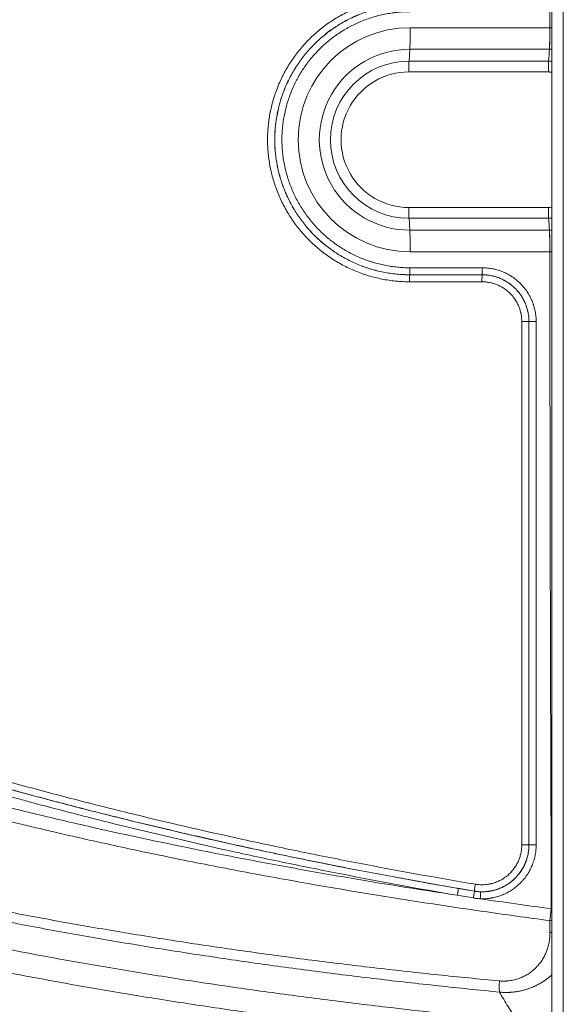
# Model space of a CAD drawing. Header units: millimetres. Extents: x -8 to 594, y 0 to 420.
# Tile 119 of 249: x 158 to 170, y 291 to 312. Entities that reach past the tile are written whole.
import ezdxf

# ---------------------------------------------------------------- set-up
doc = ezdxf.new("R2010")
doc.units = ezdxf.units.MM
doc.layers.add('1', color=7, linetype='Continuous', true_color=0xffffff)

msp = doc.modelspace()

# ---------------------------------------------------------------- linework, layer by layer
at = {"layer": '1', "color": 155, "linetype": 'Continuous', "lineweight": 18}
msp.add_line((169.922, 288.525), (169.922, 331.27), dxfattribs=at)
at = {"layer": '1', "color": 155, "linetype": 'Continuous', "lineweight": 13}
for p, q in [((170.172, 331.27), (170.172, 288.525)), ((166.883, 312.305), (169.882, 312.305)), ((166.874, 311.841), (166.858, 311.586)), ((169.873, 311.841), (166.874, 311.841)), ((166.858, 311.586), (169.856, 311.586)), ((169.852, 311.354), (166.854, 311.354)), ((166.854, 308.441), (169.852, 308.441)), ((169.856, 308.21), (166.858, 308.21)), ((166.874, 307.955), (166.858, 308.21)), ((166.874, 307.955), (169.873, 307.955)), ((169.882, 307.491), (166.883, 307.491)), ((166.878, 307.147), (168.433, 307.147)), ((168.429, 306.997), (166.874, 306.997)), ((166.874, 306.997), (166.874, 306.996)), ((166.874, 306.996), (168.429, 306.996)), ((168.429, 306.996), (168.429, 306.997)), ((168.425, 306.846), (166.87, 306.846)), ((169.434, 305.991), (169.28, 305.991)), ((169.28, 294.749), (169.28, 305.991)), ((169.434, 305.991), (169.434, 294.749)), ((169.435, 305.991), (169.434, 305.991)), ((169.435, 294.749), (169.435, 305.991)), ((169.435, 305.991), (169.588, 305.991)), ((169.588, 305.991), (169.588, 294.749)), ((169.434, 294.749), (169.28, 294.749)), ((169.434, 294.749), (169.435, 294.749)), ((169.435, 294.749), (169.588, 294.749))]:
    msp.add_line(p, q, dxfattribs=at)
for centre, major_axis, ratio, start_param, end_param in [((166.883, 309.898), (0, -2.407), 0.999661, 3.141593, 6.283185), ((166.87, 312.305), (0, 0.5), 0.026029, 3.525565, 4.712389), ((169.869, 312.305), (0, 0.5), 0.026029, 3.525565, 4.712389), ((169.87, 312.305), (-0.001, -0.5), 0.026029, 0.384021, 1.570843), ((166.874, 309.898), (0, 1.943), 0.999661, 0, 3.141593), ((166.858, 309.898), (0, -1.688), 0.999661, 3.141593, 6.283185), ((166.86, 311.354), (0, -0.25), 0.026029, 3.525565, 4.712389), ((169.859, 311.354), (0, -0.25), 0.026029, 3.525565, 4.712389), ((166.854, 309.898), (0, 1.456), 0.999661, 0, 3.141593), ((166.86, 308.441), (0, 0.25), 0.026029, 1.570796, 2.75762), ((169.859, 308.441), (0, -0.25), 0.026029, 4.712389, 5.899213), ((166.87, 307.491), (0, 0.5), 0.026029, 4.712389, 5.899213), ((169.869, 307.491), (0, 0.5), 0.026029, 4.712389, 5.899213), ((169.87, 307.491), (-0.001, 0.5), 0.026029, 4.712343, 5.899164), ((166.874, 307.147), (0, -0.15), 0.026029, 0.034918, 1.570796), ((168.429, 307.147), (0, -0.15), 0.026029, 0.034918, 1.570796), ((166.874, 306.846), (0, -0.15), 0.026029, 3.176511, 4.712389), ((168.429, 306.846), (0, -0.15), 0.026029, 3.176511, 4.712389), ((167.89, 293.667), (0.025, 0.148), 0.025655, 4.716789, 6.248267), ((168.385, 293.593), (0.006, 0.15), 0.026011, 4.713379, 6.248267), ((169.927, 293.377), (0.068, 0.495), 0.02579, 1.574318, 2.112096), ((169.927, 293.377), (-0.5, -0.01), 0.508184, 1.468601, 1.549786), ((169.932, 293.125), (-0.5, -0.01), 0.508099, 1.46644, 1.539334), ((168.855, 292.084), (-0.049, -0.498), 0.067628, 5.260724, 6.230705)]:
    msp.add_ellipse(centre, major_axis=major_axis, ratio=ratio, start_param=start_param, end_param=end_param, dxfattribs=at)
for points, degree in [([(169.883, 312.305), (169.886, 317.009), (169.896, 321.714), (169.914, 326.419)], 3), ([(169.882, 312.305), (169.882, 312.305), (169.883, 312.305), (169.883, 312.305)], 3), ([(169.873, 311.841), (169.868, 311.756), (169.862, 311.671), (169.856, 311.586)], 3), ([(169.874, 311.841), (169.874, 311.841), (169.874, 311.841), (169.873, 311.841)], 3), ([(169.873, 307.955), (169.868, 308.04), (169.862, 308.125), (169.856, 308.21)], 3), ([(169.873, 307.955), (169.874, 307.955), (169.874, 307.955), (169.874, 307.955)], 3), ([(169.883, 307.491), (169.883, 307.491), (169.882, 307.491), (169.882, 307.491)], 3), ([(169.914, 293.377), (169.896, 298.081), (169.886, 302.786), (169.883, 307.491)], 3), ([(167.916, 293.815), (168.031, 293.795), (168.146, 293.776), (168.262, 293.756)], 3), ([(168.241, 293.61), (168.125, 293.629), (168.01, 293.648), (167.894, 293.667)], 3), ([(168.389, 293.593), (168.364, 293.595), (168.315, 293.599), (168.266, 293.606), (168.241, 293.61)], 3), ([(168.262, 293.756), (168.262, 293.758)], 1), ([(168.389, 293.593), (168.897, 293.518), (169.405, 293.446), (169.914, 293.377)], 3), ([(169.885, 292.871), (169.884, 292.955), (169.883, 293.039), (169.881, 293.123)], 3)]:
    msp.add_open_spline(points, degree=degree, dxfattribs=at)
for points, knots in [([(166.87, 306.846), (166.82, 306.846), (166.77, 306.848), (166.67, 306.853), (166.62, 306.856), (166.521, 306.866), (166.422, 306.878), (166.275, 306.904), (166.178, 306.926), (166.082, 306.95), (166.034, 306.963), (165.962, 306.985), (165.938, 306.992), (165.902, 307.004), (165.89, 307.008), (165.866, 307.016), (165.854, 307.02), (165.795, 307.042), (165.748, 307.06), (165.656, 307.098), (165.611, 307.118), (165.521, 307.161), (165.432, 307.206), (165.302, 307.279), (165.176, 307.359), (165.094, 307.416), (165.034, 307.461), (165.014, 307.476), (164.984, 307.5), (164.974, 307.507), (164.955, 307.523), (164.945, 307.531), (164.896, 307.571), (164.821, 307.636), (164.712, 307.739), (164.609, 307.847), (164.512, 307.96), (164.42, 308.078), (164.363, 308.16), (164.321, 308.222), (164.307, 308.243), (164.287, 308.275), (164.28, 308.286), (164.267, 308.307), (164.261, 308.318), (164.228, 308.372), (164.204, 308.415), (164.157, 308.503), (164.112, 308.592), (164.071, 308.683), (164.033, 308.775), (163.998, 308.868), (163.966, 308.962), (163.937, 309.058), (163.924, 309.106), (163.906, 309.179), (163.9, 309.203), (163.892, 309.24), (163.889, 309.253), (163.884, 309.277), (163.881, 309.289), (163.869, 309.351), (163.86, 309.4), (163.846, 309.499), (163.833, 309.598), (163.822, 309.746), (163.82, 309.846), (163.82, 309.945), (163.821, 309.995), (163.826, 310.095), (163.829, 310.145), (163.836, 310.207), (163.837, 310.22), (163.84, 310.245), (163.841, 310.257), (163.846, 310.295), (163.849, 310.32), (163.86, 310.394), (163.869, 310.443), (163.888, 310.541), (163.91, 310.638), (163.949, 310.782), (163.981, 310.876), (164.014, 310.97), (164.032, 311.017), (164.07, 311.109), (164.09, 311.155), (164.117, 311.212), (164.123, 311.223), (164.134, 311.246), (164.15, 311.28), (164.168, 311.313), (164.203, 311.379), (164.228, 311.423), (164.279, 311.508), (164.332, 311.592), (164.418, 311.714), (164.509, 311.832), (164.574, 311.908), (164.642, 311.982), (164.676, 312.018), (164.72, 312.063), (164.729, 312.072), (164.747, 312.089), (164.775, 312.115), (164.802, 312.141), (164.858, 312.192), (164.896, 312.224), (164.973, 312.287), (165.051, 312.349), (165.173, 312.435), (165.299, 312.514), (165.385, 312.564), (165.474, 312.611), (165.518, 312.634), (165.609, 312.677), (165.655, 312.697), (165.748, 312.736), (165.794, 312.754), (165.888, 312.787), (165.982, 312.818), (166.126, 312.858), (166.272, 312.891), (166.37, 312.908), (166.444, 312.919), (166.469, 312.923), (166.506, 312.927), (166.519, 312.929), (166.544, 312.932), (166.556, 312.933), (166.619, 312.939), (166.719, 312.947), (166.82, 312.949), (166.87, 312.949)], [0, 0, 0, 0, 0.015625, 0.015625, 0.03125, 0.03125, 0.046875, 0.0625, 0.078125, 0.078125, 0.09375, 0.09375, 0.101563, 0.101563, 0.105469, 0.105469, 0.109375, 0.109375, 0.125, 0.125, 0.140625, 0.140625, 0.15625, 0.171875, 0.1875, 0.203125, 0.203125, 0.210938, 0.210938, 0.214844, 0.214844, 0.21875, 0.21875, 0.234375, 0.25, 0.265625, 0.28125, 0.296875, 0.3125, 0.3125, 0.320313, 0.320313, 0.324219, 0.324219, 0.328125, 0.328125, 0.34375, 0.34375, 0.359375, 0.375, 0.375, 0.390625, 0.40625, 0.40625, 0.421875, 0.421875, 0.429688, 0.429688, 0.433594, 0.433594, 0.4375, 0.4375, 0.453125, 0.453125, 0.46875, 0.484375, 0.5, 0.5, 0.515625, 0.515625, 0.53125, 0.53125, 0.535156, 0.535156, 0.539063, 0.539063, 0.546875, 0.546875, 0.5625, 0.5625, 0.578125, 0.59375, 0.609375, 0.609375, 0.625, 0.625, 0.640625, 0.640625, 0.644531, 0.644531, 0.648438, 0.65625, 0.65625, 0.671875, 0.671875, 0.6875, 0.703125, 0.71875, 0.734375, 0.734375, 0.75, 0.75, 0.753906, 0.753906, 0.757813, 0.765625, 0.765625, 0.78125, 0.78125, 0.796875, 0.8125, 0.828125, 0.84375, 0.84375, 0.859375, 0.859375, 0.875, 0.875, 0.890625, 0.890625, 0.90625, 0.921875, 0.9375, 0.953125, 0.953125, 0.960938, 0.960938, 0.964844, 0.964844, 0.96875, 0.96875, 0.984375, 1, 1, 1, 1]), ([(166.874, 312.799), (166.826, 312.799), (166.731, 312.797), (166.635, 312.79), (166.576, 312.784), (166.564, 312.783), (166.54, 312.78), (166.504, 312.776), (166.469, 312.771), (166.398, 312.76), (166.305, 312.744), (166.166, 312.713), (166.03, 312.675), (165.94, 312.645), (165.851, 312.613), (165.807, 312.596), (165.719, 312.56), (165.675, 312.54), (165.589, 312.499), (165.546, 312.478), (165.462, 312.433), (165.38, 312.386), (165.26, 312.31), (165.144, 312.228), (165.07, 312.17), (164.996, 312.11), (164.961, 312.079), (164.908, 312.031), (164.881, 312.007), (164.856, 311.982), (164.839, 311.965), (164.83, 311.956), (164.788, 311.914), (164.755, 311.88), (164.691, 311.809), (164.629, 311.737), (164.542, 311.625), (164.461, 311.509), (164.385, 311.389), (164.338, 311.306), (164.304, 311.243), (164.288, 311.212), (164.272, 311.18), (164.261, 311.158), (164.256, 311.147), (164.231, 311.093), (164.211, 311.05), (164.175, 310.962), (164.158, 310.917), (164.126, 310.828), (164.097, 310.739), (164.059, 310.602), (164.039, 310.51), (164.02, 310.416), (164.012, 310.37), (164.001, 310.299), (163.998, 310.275), (163.994, 310.24), (163.992, 310.228), (163.99, 310.204), (163.989, 310.192), (163.983, 310.133), (163.979, 310.085), (163.975, 309.99), (163.974, 309.943), (163.974, 309.848), (163.976, 309.754), (163.987, 309.613), (163.998, 309.519), (164.012, 309.425), (164.02, 309.378), (164.032, 309.319), (164.034, 309.308), (164.039, 309.284), (164.042, 309.273), (164.05, 309.237), (164.055, 309.214), (164.073, 309.145), (164.098, 309.053), (164.143, 308.918), (164.177, 308.83), (164.213, 308.743), (164.251, 308.657), (164.294, 308.572), (164.339, 308.488), (164.362, 308.447), (164.393, 308.396), (164.399, 308.385), (164.412, 308.365), (164.418, 308.355), (164.437, 308.325), (164.45, 308.305), (164.49, 308.245), (164.545, 308.167), (164.632, 308.055), (164.724, 307.948), (164.79, 307.88), (164.856, 307.813), (164.925, 307.747), (164.997, 307.685), (165.043, 307.647), (165.053, 307.64), (165.071, 307.625), (165.1, 307.603), (165.128, 307.581), (165.186, 307.538), (165.263, 307.484), (165.383, 307.408), (165.506, 307.338), (165.591, 307.295), (165.676, 307.255), (165.72, 307.236), (165.807, 307.199), (165.852, 307.182), (165.908, 307.162), (165.92, 307.158), (165.942, 307.15), (165.976, 307.139), (166.01, 307.128), (166.079, 307.107), (166.124, 307.095), (166.216, 307.072), (166.309, 307.051), (166.448, 307.027), (166.542, 307.015), (166.636, 307.006), (166.683, 307.002), (166.778, 306.997), (166.826, 306.996), (166.874, 306.996)], [0, 0, 0, 0, 0.015625, 0.03125, 0.03125, 0.035156, 0.035156, 0.039063, 0.046875, 0.046875, 0.0625, 0.078125, 0.09375, 0.109375, 0.109375, 0.125, 0.125, 0.140625, 0.140625, 0.15625, 0.15625, 0.171875, 0.1875, 0.203125, 0.21875, 0.21875, 0.234375, 0.234375, 0.242188, 0.246094, 0.246094, 0.25, 0.25, 0.265625, 0.265625, 0.28125, 0.296875, 0.3125, 0.328125, 0.34375, 0.34375, 0.351563, 0.355469, 0.355469, 0.359375, 0.359375, 0.375, 0.375, 0.390625, 0.390625, 0.40625, 0.421875, 0.4375, 0.4375, 0.453125, 0.453125, 0.460938, 0.460938, 0.464844, 0.464844, 0.46875, 0.46875, 0.484375, 0.484375, 0.5, 0.5, 0.515625, 0.53125, 0.546875, 0.546875, 0.5625, 0.5625, 0.566406, 0.566406, 0.570313, 0.570313, 0.578125, 0.578125, 0.59375, 0.609375, 0.625, 0.625, 0.640625, 0.65625, 0.65625, 0.671875, 0.671875, 0.675781, 0.675781, 0.679688, 0.679688, 0.6875, 0.6875, 0.703125, 0.71875, 0.734375, 0.75, 0.75, 0.765625, 0.78125, 0.78125, 0.785156, 0.785156, 0.789063, 0.796875, 0.796875, 0.8125, 0.828125, 0.84375, 0.859375, 0.859375, 0.875, 0.875, 0.890625, 0.890625, 0.894531, 0.894531, 0.898438, 0.90625, 0.90625, 0.921875, 0.921875, 0.9375, 0.953125, 0.96875, 0.96875, 0.984375, 0.984375, 1, 1, 1, 1]), ([(166.874, 306.997), (166.826, 306.997), (166.779, 306.999), (166.684, 307.003), (166.636, 307.007), (166.542, 307.016), (166.448, 307.028), (166.309, 307.052), (166.216, 307.073), (166.125, 307.096), (166.079, 307.108), (166.011, 307.129), (165.988, 307.136), (165.954, 307.147), (165.942, 307.151), (165.92, 307.159), (165.909, 307.163), (165.852, 307.183), (165.808, 307.2), (165.72, 307.237), (165.677, 307.256), (165.591, 307.296), (165.507, 307.339), (165.384, 307.409), (165.264, 307.485), (165.186, 307.539), (165.129, 307.582), (165.11, 307.596), (165.081, 307.618), (165.072, 307.626), (165.058, 307.637), (165.053, 307.641), (165.044, 307.648), (165.002, 307.682), (164.926, 307.748), (164.857, 307.814), (164.79, 307.88), (164.725, 307.949), (164.633, 308.056), (164.545, 308.168), (164.491, 308.246), (164.451, 308.305), (164.438, 308.325), (164.419, 308.355), (164.412, 308.366), (164.4, 308.386), (164.394, 308.396), (164.363, 308.447), (164.339, 308.489), (164.295, 308.572), (164.252, 308.657), (164.214, 308.743), (164.178, 308.831), (164.144, 308.919), (164.099, 309.053), (164.074, 309.145), (164.056, 309.214), (164.051, 309.238), (164.043, 309.273), (164.04, 309.284), (164.035, 309.308), (164.033, 309.32), (164.021, 309.378), (164.013, 309.425), (163.999, 309.519), (163.988, 309.613), (163.977, 309.754), (163.975, 309.848), (163.975, 309.943), (163.976, 309.99), (163.98, 310.085), (163.984, 310.132), (163.99, 310.192), (163.991, 310.204), (163.993, 310.228), (163.995, 310.239), (163.999, 310.275), (164.002, 310.299), (164.013, 310.369), (164.021, 310.416), (164.04, 310.509), (164.06, 310.602), (164.098, 310.738), (164.127, 310.828), (164.159, 310.917), (164.176, 310.961), (164.212, 311.049), (164.232, 311.093), (164.257, 311.147), (164.262, 311.157), (164.273, 311.179), (164.278, 311.19), (164.294, 311.222), (164.305, 311.243), (164.339, 311.306), (164.386, 311.389), (164.462, 311.508), (164.543, 311.624), (164.63, 311.736), (164.692, 311.808), (164.756, 311.879), (164.788, 311.913), (164.831, 311.956), (164.839, 311.964), (164.856, 311.981), (164.882, 312.006), (164.908, 312.03), (164.961, 312.078), (164.997, 312.109), (165.07, 312.169), (165.145, 312.227), (165.261, 312.309), (165.38, 312.385), (165.463, 312.432), (165.547, 312.477), (165.589, 312.498), (165.654, 312.529), (165.676, 312.539), (165.719, 312.558), (165.741, 312.568), (165.807, 312.595), (165.851, 312.612), (165.94, 312.644), (166.03, 312.674), (166.167, 312.712), (166.305, 312.743), (166.398, 312.759), (166.469, 312.77), (166.493, 312.773), (166.528, 312.777), (166.54, 312.779), (166.564, 312.781), (166.576, 312.783), (166.635, 312.789), (166.731, 312.796), (166.826, 312.798), (166.874, 312.798)], [0, 0, 0, 0, 0.015625, 0.015625, 0.03125, 0.03125, 0.046875, 0.0625, 0.078125, 0.078125, 0.09375, 0.09375, 0.101562, 0.101562, 0.105469, 0.105469, 0.109375, 0.109375, 0.125, 0.125, 0.140625, 0.140625, 0.15625, 0.171875, 0.1875, 0.203125, 0.203125, 0.210937, 0.210937, 0.214844, 0.214844, 0.216797, 0.216797, 0.21875, 0.234375, 0.25, 0.25, 0.265625, 0.28125, 0.296875, 0.3125, 0.3125, 0.320312, 0.320312, 0.324219, 0.324219, 0.328125, 0.328125, 0.34375, 0.34375, 0.359375, 0.375, 0.375, 0.390625, 0.40625, 0.421875, 0.421875, 0.429687, 0.429687, 0.433594, 0.433594, 0.4375, 0.4375, 0.453125, 0.453125, 0.46875, 0.484375, 0.5, 0.5, 0.515625, 0.515625, 0.53125, 0.53125, 0.535156, 0.535156, 0.539062, 0.539062, 0.546875, 0.546875, 0.5625, 0.5625, 0.578125, 0.59375, 0.609375, 0.609375, 0.625, 0.625, 0.640625, 0.640625, 0.644531, 0.644531, 0.648437, 0.648437, 0.65625, 0.65625, 0.671875, 0.6875, 0.703125, 0.71875, 0.734375, 0.734375, 0.75, 0.75, 0.753906, 0.753906, 0.757812, 0.765625, 0.765625, 0.78125, 0.78125, 0.796875, 0.8125, 0.828125, 0.84375, 0.84375, 0.859375, 0.859375, 0.867187, 0.867187, 0.875, 0.875, 0.890625, 0.890625, 0.90625, 0.921875, 0.9375, 0.953125, 0.953125, 0.960937, 0.960937, 0.964844, 0.964844, 0.96875, 0.96875, 0.984375, 1, 1, 1, 1]), ([(166.878, 312.648), (166.832, 312.648), (166.742, 312.646), (166.651, 312.639), (166.595, 312.634), (166.584, 312.632), (166.561, 312.63), (166.527, 312.626), (166.494, 312.621), (166.427, 312.611), (166.338, 312.596), (166.207, 312.566), (166.078, 312.53), (165.993, 312.502), (165.908, 312.472), (165.866, 312.456), (165.804, 312.43), (165.783, 312.421), (165.742, 312.402), (165.721, 312.393), (165.659, 312.364), (165.619, 312.343), (165.54, 312.301), (165.461, 312.256), (165.348, 312.184), (165.238, 312.107), (165.132, 312.024), (165.064, 311.965), (165.014, 311.92), (164.989, 311.897), (164.964, 311.873), (164.948, 311.857), (164.94, 311.849), (164.9, 311.809), (164.869, 311.776), (164.809, 311.709), (164.75, 311.641), (164.667, 311.535), (164.59, 311.425), (164.518, 311.311), (164.474, 311.233), (164.442, 311.173), (164.431, 311.153), (164.416, 311.123), (164.411, 311.113), (164.401, 311.092), (164.396, 311.082), (164.372, 311.031), (164.354, 310.99), (164.319, 310.906), (164.303, 310.864), (164.273, 310.78), (164.245, 310.695), (164.21, 310.565), (164.19, 310.478), (164.172, 310.389), (164.165, 310.345), (164.155, 310.278), (164.152, 310.256), (164.148, 310.222), (164.146, 310.21), (164.144, 310.188), (164.143, 310.177), (164.137, 310.12), (164.134, 310.075), (164.129, 309.985), (164.128, 309.941), (164.128, 309.851), (164.131, 309.761), (164.141, 309.627), (164.152, 309.538), (164.165, 309.449), (164.173, 309.405), (164.184, 309.349), (164.186, 309.338), (164.191, 309.316), (164.193, 309.305), (164.201, 309.272), (164.206, 309.25), (164.222, 309.184), (164.246, 309.097), (164.289, 308.969), (164.321, 308.886), (164.355, 308.803), (164.391, 308.721), (164.452, 308.601), (164.497, 308.522), (164.526, 308.474), (164.532, 308.464), (164.544, 308.445), (164.55, 308.435), (164.568, 308.406), (164.58, 308.388), (164.618, 308.331), (164.67, 308.258), (164.752, 308.151), (164.84, 308.05), (164.933, 307.952), (165.03, 307.859), (165.099, 307.8), (165.143, 307.765), (165.151, 307.757), (165.169, 307.743), (165.196, 307.722), (165.223, 307.702), (165.277, 307.661), (165.351, 307.609), (165.464, 307.537), (165.581, 307.471), (165.661, 307.431), (165.742, 307.392), (165.783, 307.374), (165.867, 307.34), (165.909, 307.323), (165.962, 307.304), (165.973, 307.301), (165.994, 307.293), (166.027, 307.282), (166.059, 307.272), (166.124, 307.253), (166.167, 307.241), (166.254, 307.219), (166.342, 307.199), (166.474, 307.176), (166.563, 307.165), (166.652, 307.156), (166.697, 307.153), (166.787, 307.148), (166.832, 307.147), (166.878, 307.147)], [0, 0, 0, 0, 0.015625, 0.03125, 0.03125, 0.035156, 0.035156, 0.039063, 0.046875, 0.046875, 0.0625, 0.078125, 0.09375, 0.109375, 0.109375, 0.125, 0.125, 0.132813, 0.132813, 0.140625, 0.140625, 0.15625, 0.15625, 0.171875, 0.1875, 0.203125, 0.21875, 0.234375, 0.234375, 0.242187, 0.246094, 0.246094, 0.25, 0.25, 0.265625, 0.265625, 0.28125, 0.296875, 0.3125, 0.328125, 0.34375, 0.34375, 0.351562, 0.351562, 0.355469, 0.355469, 0.359375, 0.359375, 0.375, 0.375, 0.390625, 0.390625, 0.40625, 0.421875, 0.4375, 0.4375, 0.453125, 0.453125, 0.460937, 0.460937, 0.464844, 0.464844, 0.46875, 0.46875, 0.484375, 0.484375, 0.5, 0.5, 0.515625, 0.53125, 0.546875, 0.546875, 0.5625, 0.5625, 0.566406, 0.566406, 0.570312, 0.570312, 0.578125, 0.578125, 0.59375, 0.609375, 0.625, 0.625, 0.640625, 0.65625, 0.671875, 0.671875, 0.675781, 0.675781, 0.679688, 0.679688, 0.6875, 0.6875, 0.703125, 0.71875, 0.734375, 0.75, 0.765625, 0.78125, 0.78125, 0.785156, 0.785156, 0.789063, 0.796875, 0.796875, 0.8125, 0.828125, 0.84375, 0.859375, 0.859375, 0.875, 0.875, 0.890625, 0.890625, 0.894531, 0.894531, 0.898438, 0.90625, 0.90625, 0.921875, 0.921875, 0.9375, 0.953125, 0.96875, 0.96875, 0.984375, 0.984375, 1, 1, 1, 1]), ([(169.883, 312.305), (169.894, 312.304), (169.906, 312.304), (169.919, 312.303), (169.92, 312.303), (169.922, 312.302)], [0, 0, 0, 0, 0.855798, 0.855798, 1, 1, 1, 1]), ([(169.922, 311.84), (169.918, 311.84), (169.913, 311.84), (169.897, 311.841), (169.886, 311.841), (169.874, 311.841)], [0, 0, 0, 0, 0.306759, 0.306759, 1, 1, 1, 1]), ([(169.856, 311.586), (169.873, 311.586), (169.889, 311.585), (169.91, 311.583), (169.914, 311.583), (169.92, 311.582), (169.921, 311.582), (169.922, 311.582)], [0, 0, 0, 0, 0.757719, 0.757719, 0.947149, 0.947149, 1, 1, 1, 1]), ([(169.923, 311.343), (169.916, 311.345), (169.91, 311.347), (169.899, 311.349), (169.895, 311.35), (169.888, 311.351), (169.886, 311.352), (169.882, 311.352), (169.88, 311.353), (169.869, 311.354), (169.861, 311.354), (169.852, 311.354)], [0, 0, 0, 0, 0.288826, 0.288826, 0.466619, 0.466619, 0.555516, 0.555516, 0.644413, 0.644413, 1, 1, 1, 1]), ([(169.852, 308.441), (169.861, 308.441), (169.869, 308.442), (169.886, 308.444), (169.901, 308.446), (169.916, 308.45), (169.922, 308.452)], [0, 0, 0, 0, 0.357302, 0.357302, 0.714605, 1, 1, 1, 1]), ([(169.923, 308.214), (169.917, 308.213), (169.911, 308.213), (169.889, 308.211), (169.873, 308.21), (169.856, 308.21)], [0, 0, 0, 0, 0.256782, 0.256782, 1, 1, 1, 1]), ([(169.874, 307.955), (169.886, 307.955), (169.897, 307.955), (169.913, 307.955), (169.918, 307.956), (169.922, 307.956)], [0, 0, 0, 0, 0.693241, 0.693241, 1, 1, 1, 1]), ([(169.922, 307.493), (169.92, 307.493), (169.919, 307.493), (169.906, 307.492), (169.894, 307.491), (169.883, 307.491)], [0, 0, 0, 0, 0.144202, 0.144202, 1, 1, 1, 1]), ([(168.433, 307.147), (168.471, 307.147), (168.509, 307.145), (168.584, 307.138), (168.622, 307.132), (168.668, 307.123), (168.678, 307.121), (168.696, 307.117), (168.706, 307.115), (168.733, 307.108), (168.751, 307.103), (168.806, 307.086), (168.841, 307.073), (168.911, 307.045), (168.945, 307.028), (168.995, 307.002), (169.011, 306.992), (169.031, 306.98), (169.036, 306.978), (169.044, 306.973), (169.048, 306.97), (169.06, 306.962), (169.068, 306.957), (169.107, 306.931), (169.137, 306.908), (169.196, 306.86), (169.223, 306.835), (169.277, 306.782), (169.302, 306.754), (169.329, 306.721), (169.332, 306.717), (169.338, 306.709), (169.347, 306.698), (169.356, 306.687), (169.373, 306.664), (169.384, 306.649), (169.415, 306.601), (169.434, 306.569), (169.47, 306.503), (169.486, 306.469), (169.508, 306.416), (169.515, 306.398), (169.523, 306.376), (169.524, 306.372), (169.527, 306.362), (169.532, 306.349), (169.536, 306.335), (169.55, 306.29), (169.559, 306.253), (169.574, 306.18), (169.579, 306.142), (169.587, 306.067), (169.588, 306.029), (169.588, 305.991)], [0, 0, 0, 0, 0.0625, 0.0625, 0.125, 0.125, 0.140625, 0.140625, 0.15625, 0.15625, 0.1875, 0.1875, 0.25, 0.25, 0.3125, 0.3125, 0.34375, 0.34375, 0.351563, 0.351563, 0.359375, 0.359375, 0.375, 0.375, 0.4375, 0.4375, 0.5, 0.5, 0.5625, 0.5625, 0.570313, 0.570313, 0.578125, 0.59375, 0.59375, 0.625, 0.625, 0.6875, 0.6875, 0.75, 0.75, 0.78125, 0.78125, 0.789063, 0.789063, 0.796875, 0.8125, 0.8125, 0.875, 0.875, 0.9375, 0.9375, 1, 1, 1, 1]), ([(169.435, 305.991), (169.435, 306.024), (169.433, 306.057), (169.426, 306.123), (169.422, 306.155), (169.409, 306.219), (169.401, 306.251), (169.389, 306.291), (169.385, 306.303), (169.381, 306.314), (169.379, 306.322), (169.377, 306.326), (169.37, 306.346), (169.364, 306.361), (169.345, 306.407), (169.331, 306.436), (169.3, 306.494), (169.284, 306.522), (169.256, 306.563), (169.247, 306.577), (169.232, 306.597), (169.225, 306.607), (169.217, 306.616), (169.212, 306.623), (169.209, 306.626), (169.185, 306.655), (169.163, 306.679), (169.117, 306.726), (169.093, 306.748), (169.042, 306.789), (169.016, 306.809), (168.981, 306.832), (168.975, 306.836), (168.964, 306.843), (168.961, 306.845), (168.953, 306.85), (168.936, 306.86), (168.918, 306.871), (168.874, 306.894), (168.845, 306.908), (168.784, 306.933), (168.753, 306.944), (168.706, 306.958), (168.69, 306.963), (168.666, 306.969), (168.658, 306.971), (168.642, 306.975), (168.634, 306.976), (168.593, 306.984), (168.561, 306.989), (168.495, 306.996), (168.462, 306.997), (168.429, 306.997)], [0, 0, 0, 0, 0.0625, 0.0625, 0.125, 0.125, 0.1875, 0.1875, 0.203125, 0.210937, 0.210937, 0.21875, 0.21875, 0.25, 0.25, 0.3125, 0.3125, 0.375, 0.375, 0.40625, 0.40625, 0.421875, 0.429687, 0.429687, 0.4375, 0.4375, 0.5, 0.5, 0.5625, 0.5625, 0.625, 0.625, 0.640625, 0.640625, 0.648437, 0.648437, 0.65625, 0.6875, 0.6875, 0.75, 0.75, 0.8125, 0.8125, 0.84375, 0.84375, 0.859375, 0.859375, 0.875, 0.875, 0.9375, 0.9375, 1, 1, 1, 1]), ([(168.429, 306.996), (168.462, 306.996), (168.495, 306.995), (168.56, 306.988), (168.593, 306.983), (168.657, 306.971), (168.689, 306.963), (168.728, 306.951), (168.736, 306.948), (168.752, 306.943), (168.76, 306.94), (168.783, 306.932), (168.798, 306.926), (168.844, 306.907), (168.873, 306.893), (168.931, 306.862), (168.959, 306.845), (169, 306.818), (169.014, 306.809), (169.034, 306.794), (169.04, 306.789), (169.05, 306.781), (169.053, 306.779), (169.06, 306.773), (169.063, 306.771), (169.092, 306.747), (169.116, 306.725), (169.162, 306.679), (169.184, 306.655), (169.226, 306.604), (169.245, 306.578), (169.268, 306.543), (169.273, 306.536), (169.28, 306.526), (169.282, 306.522), (169.286, 306.515), (169.297, 306.498), (169.307, 306.48), (169.33, 306.436), (169.344, 306.407), (169.369, 306.346), (169.38, 306.316), (169.395, 306.268), (169.399, 306.252), (169.404, 306.232), (169.405, 306.228), (169.407, 306.22), (169.408, 306.216), (169.411, 306.204), (169.413, 306.196), (169.421, 306.156), (169.425, 306.123), (169.432, 306.057), (169.434, 306.024), (169.434, 305.991)], [0, 0, 0, 0, 0.0625, 0.0625, 0.125, 0.125, 0.1875, 0.1875, 0.203125, 0.203125, 0.21875, 0.21875, 0.25, 0.25, 0.3125, 0.3125, 0.375, 0.375, 0.40625, 0.40625, 0.421875, 0.421875, 0.429687, 0.429687, 0.4375, 0.4375, 0.5, 0.5, 0.5625, 0.5625, 0.625, 0.625, 0.640625, 0.640625, 0.648437, 0.648437, 0.65625, 0.6875, 0.6875, 0.75, 0.75, 0.8125, 0.8125, 0.84375, 0.84375, 0.851563, 0.851563, 0.859375, 0.859375, 0.875, 0.875, 0.9375, 0.9375, 1, 1, 1, 1]), ([(169.28, 305.991), (169.28, 306.019), (169.278, 306.047), (169.273, 306.103), (169.269, 306.131), (169.262, 306.166), (169.26, 306.172), (169.258, 306.183), (169.257, 306.186), (169.256, 306.193), (169.251, 306.21), (169.247, 306.227), (169.235, 306.267), (169.225, 306.293), (169.204, 306.345), (169.192, 306.37), (169.172, 306.407), (169.165, 306.419), (169.156, 306.434), (169.154, 306.437), (169.151, 306.443), (169.149, 306.446), (169.143, 306.455), (169.139, 306.461), (169.12, 306.49), (169.103, 306.513), (169.068, 306.556), (169.049, 306.576), (169.01, 306.616), (168.989, 306.634), (168.964, 306.655), (168.962, 306.657), (168.956, 306.661), (168.953, 306.663), (168.945, 306.67), (168.939, 306.674), (168.923, 306.687), (168.911, 306.695), (168.876, 306.718), (168.852, 306.732), (168.803, 306.758), (168.778, 306.77), (168.739, 306.787), (168.726, 306.792), (168.706, 306.799), (168.7, 306.801), (168.686, 306.805), (168.68, 306.807), (168.646, 306.818), (168.619, 306.824), (168.564, 306.835), (168.537, 306.839), (168.481, 306.845), (168.453, 306.846), (168.425, 306.846)], [0, 0, 0, 0, 0.0625, 0.0625, 0.125, 0.125, 0.140625, 0.140625, 0.148438, 0.148438, 0.15625, 0.1875, 0.1875, 0.25, 0.25, 0.3125, 0.3125, 0.34375, 0.34375, 0.351563, 0.351563, 0.359375, 0.359375, 0.375, 0.375, 0.4375, 0.4375, 0.5, 0.5, 0.5625, 0.5625, 0.570313, 0.570313, 0.578125, 0.578125, 0.59375, 0.59375, 0.625, 0.625, 0.6875, 0.6875, 0.75, 0.75, 0.78125, 0.78125, 0.796875, 0.796875, 0.8125, 0.8125, 0.875, 0.875, 0.9375, 0.9375, 1, 1, 1, 1]), ([(148.741, 299.287), (150.321, 298.662), (151.913, 298.081), (154.32, 297.278), (155.126, 297.022), (156.339, 296.655), (157.149, 296.416), (157.962, 296.187), (158.776, 295.965), (159.185, 295.856), (160.002, 295.644), (160.412, 295.54), (161.642, 295.238), (162.466, 295.048), (163.705, 294.777), (164.119, 294.689), (164.948, 294.519), (165.364, 294.437), (166.611, 294.197), (167.446, 294.046), (168.283, 293.905)], [0, 0, 0, 0, 0.25, 0.25, 0.375, 0.375, 0.4375, 0.5, 0.5, 0.5625, 0.5625, 0.625, 0.625, 0.75, 0.75, 0.8125, 0.8125, 0.875, 0.875, 1, 1, 1, 1]), ([(148.689, 299.146), (149.465, 298.84), (150.243, 298.543), (151.222, 298.186), (151.418, 298.115), (151.712, 298.01), (151.81, 297.975), (152.006, 297.906), (152.498, 297.733), (152.99, 297.564), (154.175, 297.168), (154.969, 296.914), (156.562, 296.429), (157.362, 296.197), (158.266, 295.948), (158.367, 295.921), (158.568, 295.866), (158.869, 295.785), (159.171, 295.705), (159.775, 295.547), (160.179, 295.444), (161.391, 295.144), (162.201, 294.954), (163.42, 294.684), (163.827, 294.597), (164.642, 294.428), (165.05, 294.345), (166.275, 294.106), (167.095, 293.956), (167.916, 293.815)], [0, 0, 0, 0, 0.125, 0.125, 0.15625, 0.15625, 0.171875, 0.171875, 0.1875, 0.25, 0.25, 0.375, 0.375, 0.5, 0.5, 0.515625, 0.515625, 0.53125, 0.5625, 0.5625, 0.625, 0.625, 0.75, 0.75, 0.8125, 0.8125, 0.875, 0.875, 1, 1, 1, 1]), ([(168.262, 293.758), (167.426, 293.898), (166.592, 294.048), (165.344, 294.288), (164.929, 294.371), (164.099, 294.541), (163.685, 294.629), (162.444, 294.9), (161.619, 295.091), (160.385, 295.394), (159.974, 295.497), (159.154, 295.71), (158.744, 295.819), (158.233, 295.959), (158.131, 295.987), (157.927, 296.044), (157.62, 296.129), (157.315, 296.216), (156.704, 296.392), (156.297, 296.512), (155.081, 296.88), (154.273, 297.137), (153.067, 297.539), (152.666, 297.676), (152.166, 297.851), (152.066, 297.886), (151.866, 297.957), (151.766, 297.992), (151.466, 298.099), (151.267, 298.171), (150.271, 298.534), (149.479, 298.836), (148.69, 299.147)], [0, 0, 0, 0, 0.125, 0.125, 0.1875, 0.1875, 0.25, 0.25, 0.375, 0.375, 0.4375, 0.4375, 0.5, 0.5, 0.515625, 0.515625, 0.53125, 0.5625, 0.5625, 0.625, 0.625, 0.75, 0.75, 0.8125, 0.8125, 0.828125, 0.828125, 0.84375, 0.84375, 0.875, 0.875, 1, 1, 1, 1]), ([(147.882, 298.87), (147.981, 298.832), (148.079, 298.794), (148.28, 298.717), (148.383, 298.678), (148.588, 298.6), (148.69, 298.561), (149.204, 298.368), (149.616, 298.216), (150.234, 297.992), (150.441, 297.918), (150.854, 297.772), (151.061, 297.699), (151.683, 297.484), (152.098, 297.344), (152.723, 297.138), (152.931, 297.07), (153.349, 296.937), (153.558, 296.871), (154.186, 296.676), (154.606, 296.549), (155.237, 296.365), (155.448, 296.304), (155.87, 296.185), (156.081, 296.126), (156.716, 295.952), (157.141, 295.839), (157.779, 295.675), (157.992, 295.622), (158.311, 295.542), (158.418, 295.516), (158.578, 295.477), (158.632, 295.464), (158.738, 295.438), (159.219, 295.321), (159.7, 295.209), (160.986, 294.92), (161.845, 294.739), (163.136, 294.483), (163.567, 294.401), (164.43, 294.241), (164.862, 294.164), (166.159, 293.939), (167.026, 293.799), (167.894, 293.667)], [0, 0, 0, 0, 0.015248, 0.015248, 0.031131, 0.031131, 0.047014, 0.047014, 0.110546, 0.110546, 0.142313, 0.142313, 0.174079, 0.174079, 0.237611, 0.237611, 0.269377, 0.269377, 0.301144, 0.301144, 0.364676, 0.364676, 0.396442, 0.396442, 0.428208, 0.428208, 0.491741, 0.491741, 0.523507, 0.523507, 0.53939, 0.53939, 0.547332, 0.547332, 0.555273, 0.618806, 0.618806, 0.74587, 0.74587, 0.809403, 0.809403, 0.872935, 0.872935, 1, 1, 1, 1]), ([(167.894, 293.667), (167.072, 293.809), (166.251, 293.959), (165.024, 294.199), (164.615, 294.281), (163.799, 294.451), (163.392, 294.538), (162.171, 294.808), (161.359, 294.998), (160.145, 295.299), (159.741, 295.402), (159.136, 295.56), (158.834, 295.64), (158.532, 295.722), (158.33, 295.777), (158.23, 295.804), (157.324, 296.053), (156.523, 296.286), (154.927, 296.771), (154.132, 297.025), (152.946, 297.422), (152.551, 297.557), (152.059, 297.73), (151.96, 297.764), (151.764, 297.834), (151.665, 297.869), (151.371, 297.974), (151.174, 298.045), (150.194, 298.403), (149.414, 298.7), (148.638, 299.007)], [0, 0, 0, 0, 0.125, 0.125, 0.1875, 0.1875, 0.25, 0.25, 0.375, 0.375, 0.4375, 0.4375, 0.46875, 0.484375, 0.484375, 0.5, 0.5, 0.625, 0.625, 0.75, 0.75, 0.8125, 0.8125, 0.828125, 0.828125, 0.84375, 0.84375, 0.875, 0.875, 1, 1, 1, 1]), ([(169.881, 293.123), (169.403, 293.187), (168.924, 293.253), (168.208, 293.356), (167.969, 293.391), (167.492, 293.462), (167.253, 293.499), (166.061, 293.684), (165.109, 293.843), (163.685, 294.1), (163.211, 294.189), (162.264, 294.373), (161.791, 294.468), (160.846, 294.666), (160.374, 294.769), (159.668, 294.928), (159.315, 295.009), (158.903, 295.106), (158.727, 295.148), (158.61, 295.176), (158.551, 295.19), (158.023, 295.318), (157.554, 295.436), (156.619, 295.68), (156.152, 295.806), (155.629, 295.952), (155.571, 295.969), (155.454, 296.001), (155.28, 296.051), (154.874, 296.168), (154.295, 296.339), (153.833, 296.479), (153.372, 296.623), (153.142, 296.695), (152.682, 296.842), (152.223, 296.992), (151.537, 297.222), (151.08, 297.379), (150.625, 297.538), (150.397, 297.618), (149.715, 297.862), (149.262, 298.027), (148.696, 298.238), (148.583, 298.28), (148.358, 298.366), (148.245, 298.408), (148.048, 298.483), (147.964, 298.515), (147.881, 298.547)], [0, 0, 0, 0, 0.063753, 0.063753, 0.09563, 0.09563, 0.127506, 0.127506, 0.255013, 0.255013, 0.318766, 0.318766, 0.382519, 0.382519, 0.446272, 0.446272, 0.478149, 0.494087, 0.502056, 0.502056, 0.510025, 0.510025, 0.573778, 0.573778, 0.637531, 0.637531, 0.645501, 0.645501, 0.65347, 0.669408, 0.701285, 0.733161, 0.733161, 0.765038, 0.765038, 0.796914, 0.828791, 0.860667, 0.860667, 0.892544, 0.892544, 0.956297, 0.956297, 0.972236, 0.972236, 0.988174, 0.988174, 1, 1, 1, 1]), ([(148.071, 295.795), (148.282, 295.732), (148.494, 295.67), (148.917, 295.548), (149.341, 295.426), (149.765, 295.308), (150.19, 295.19), (150.403, 295.132), (151.04, 294.959), (151.466, 294.847), (152.319, 294.628), (152.746, 294.52), (153.387, 294.364), (153.601, 294.312), (154.029, 294.211), (154.244, 294.16), (154.887, 294.012), (155.316, 293.916), (156.176, 293.729), (156.606, 293.638), (157.468, 293.463), (157.9, 293.378), (158.764, 293.213), (159.629, 293.054), (160.497, 292.906), (161.365, 292.763), (161.8, 292.694), (162.453, 292.595), (162.671, 292.563), (163.106, 292.5), (163.324, 292.469), (163.979, 292.378), (164.416, 292.319), (165.29, 292.208), (165.728, 292.155), (166.604, 292.054), (167.043, 292.005), (167.702, 291.936), (167.921, 291.914), (168.361, 291.87), (168.581, 291.849), (168.801, 291.828)], [0, 0, 0, 0, 0.03125, 0.03125, 0.0625, 0.09375, 0.09375, 0.125, 0.125, 0.1875, 0.1875, 0.25, 0.25, 0.28125, 0.28125, 0.3125, 0.3125, 0.375, 0.375, 0.4375, 0.4375, 0.5, 0.5, 0.5625, 0.625, 0.625, 0.6875, 0.6875, 0.71875, 0.71875, 0.75, 0.75, 0.8125, 0.8125, 0.875, 0.875, 0.9375, 0.9375, 0.96875, 0.96875, 1, 1, 1, 1]), ([(168.804, 291.588), (168.584, 291.609), (168.364, 291.631), (167.924, 291.676), (167.704, 291.699), (167.045, 291.771), (166.605, 291.82), (165.728, 291.924), (165.29, 291.979), (164.414, 292.092), (163.977, 292.151), (163.322, 292.244), (163.103, 292.276), (162.667, 292.34), (162.449, 292.373), (161.795, 292.473), (161.36, 292.543), (160.49, 292.687), (159.622, 292.837), (158.756, 292.998), (157.89, 293.164), (157.458, 293.25), (156.595, 293.427), (156.164, 293.519), (155.303, 293.707), (154.874, 293.804), (154.23, 293.953), (154.015, 294.003), (153.587, 294.106), (153.372, 294.158), (152.73, 294.315), (152.303, 294.423), (151.449, 294.644), (151.023, 294.757), (150.384, 294.931), (150.171, 294.989), (149.746, 295.108), (149.321, 295.227), (148.897, 295.35), (148.473, 295.473), (148.261, 295.535), (148.05, 295.598)], [0, 0, 0, 0, 0.03125, 0.03125, 0.0625, 0.0625, 0.125, 0.125, 0.1875, 0.1875, 0.25, 0.25, 0.28125, 0.28125, 0.3125, 0.3125, 0.375, 0.375, 0.4375, 0.5, 0.5, 0.5625, 0.5625, 0.625, 0.625, 0.6875, 0.6875, 0.71875, 0.71875, 0.75, 0.75, 0.8125, 0.8125, 0.875, 0.875, 0.90625, 0.90625, 0.9375, 0.96875, 0.96875, 1, 1, 1, 1]), ([(147.883, 295.042), (148.271, 294.927), (148.878, 294.749), (149.487, 294.577), (149.926, 294.454), (150.146, 294.393), (151.247, 294.093), (152.13, 293.864), (153.236, 293.593), (153.458, 293.539), (153.901, 293.434), (154.123, 293.382), (154.788, 293.228), (156.122, 292.928), (158.352, 292.474), (160.146, 292.156), (161.271, 291.972), (161.496, 291.936), (161.946, 291.865), (162.622, 291.76), (163.299, 291.662), (164.202, 291.537), (164.655, 291.477), (165.561, 291.362), (166.014, 291.307), (167.376, 291.149), (168.286, 291.054), (169.198, 290.968)], [0, 0, 0, 0, 0.055698, 0.087175, 0.087175, 0.118652, 0.118652, 0.244558, 0.244558, 0.276035, 0.276035, 0.307512, 0.307512, 0.370465, 0.496372, 0.622279, 0.622279, 0.653756, 0.653756, 0.685233, 0.748186, 0.748186, 0.81114, 0.81114, 0.874093, 0.874093, 1, 1, 1, 1]), ([(169.434, 294.749), (169.434, 294.73), (169.433, 294.712), (169.431, 294.676), (169.428, 294.639), (169.421, 294.586), (169.411, 294.532), (169.397, 294.479), (169.387, 294.445), (169.379, 294.423), (169.378, 294.418), (169.375, 294.41), (169.37, 294.397), (169.365, 294.384), (169.355, 294.359), (169.348, 294.342), (169.333, 294.309), (169.316, 294.277), (169.29, 294.229), (169.26, 294.184), (169.239, 294.154), (169.225, 294.136), (169.222, 294.132), (169.217, 294.125), (169.214, 294.121), (169.205, 294.111), (169.199, 294.104), (169.182, 294.083), (169.169, 294.069), (169.132, 294.03), (169.106, 294.005), (169.064, 293.97), (169.036, 293.947), (169.006, 293.926), (168.984, 293.911), (168.976, 293.906), (168.964, 293.898), (168.96, 293.896), (168.953, 293.891), (168.933, 293.879), (168.913, 293.868), (168.865, 293.843), (168.832, 293.827), (168.782, 293.807), (168.748, 293.795), (168.713, 293.784), (168.686, 293.777), (168.673, 293.774), (168.66, 293.771), (168.651, 293.769), (168.646, 293.768), (168.624, 293.763), (168.588, 293.756), (168.534, 293.749), (168.498, 293.746), (168.444, 293.743), (168.408, 293.743), (168.353, 293.746), (168.335, 293.748), (168.312, 293.751), (168.308, 293.751), (168.298, 293.752), (168.285, 293.754), (168.271, 293.756), (168.262, 293.758)], [0, 0, 0, 0, 0.03125, 0.03125, 0.0625, 0.09375, 0.125, 0.15625, 0.1875, 0.1875, 0.195313, 0.195313, 0.203125, 0.21875, 0.21875, 0.25, 0.25, 0.28125, 0.3125, 0.34375, 0.375, 0.375, 0.382813, 0.382813, 0.390625, 0.390625, 0.40625, 0.40625, 0.4375, 0.4375, 0.5, 0.5, 0.53125, 0.5625, 0.5625, 0.578125, 0.578125, 0.585938, 0.585938, 0.59375, 0.625, 0.625, 0.6875, 0.6875, 0.71875, 0.75, 0.75, 0.765625, 0.773438, 0.773438, 0.78125, 0.78125, 0.8125, 0.84375, 0.875, 0.875, 0.9375, 0.9375, 0.96875, 0.96875, 0.976563, 0.976563, 0.984375, 1, 1, 1, 1]), ([(168.283, 293.906), (168.291, 293.904), (168.299, 293.903), (168.314, 293.901), (168.322, 293.9), (168.345, 293.897), (168.361, 293.896), (168.407, 293.893), (168.438, 293.893), (168.499, 293.896), (168.53, 293.9), (168.576, 293.907), (168.591, 293.91), (168.61, 293.914), (168.614, 293.915), (168.622, 293.917), (168.633, 293.919), (168.644, 293.922), (168.682, 293.932), (168.711, 293.942), (168.768, 293.965), (168.796, 293.978), (168.837, 293.999), (168.851, 294.007), (168.867, 294.017), (168.871, 294.019), (168.877, 294.023), (168.881, 294.025), (168.89, 294.031), (168.897, 294.036), (168.916, 294.049), (168.941, 294.067), (168.965, 294.086), (169.001, 294.116), (169.023, 294.137), (169.055, 294.171), (169.065, 294.182), (169.081, 294.2), (169.086, 294.206), (169.093, 294.215), (169.095, 294.218), (169.1, 294.224), (169.112, 294.24), (169.132, 294.268), (169.149, 294.294), (169.173, 294.334), (169.187, 294.361), (169.207, 294.403), (169.213, 294.417), (169.222, 294.438), (169.226, 294.449), (169.23, 294.46), (169.232, 294.468), (169.234, 294.471), (169.24, 294.49), (169.249, 294.52), (169.256, 294.55), (169.266, 294.595), (169.271, 294.625), (169.276, 294.671), (169.278, 294.687), (169.279, 294.718), (169.28, 294.733), (169.28, 294.749)], [0, 0, 0, 0, 0.015625, 0.015625, 0.03125, 0.03125, 0.0625, 0.0625, 0.125, 0.125, 0.1875, 0.1875, 0.21875, 0.21875, 0.226563, 0.226563, 0.234375, 0.25, 0.25, 0.3125, 0.3125, 0.375, 0.375, 0.40625, 0.40625, 0.414062, 0.414062, 0.421875, 0.421875, 0.4375, 0.4375, 0.46875, 0.5, 0.5, 0.5625, 0.5625, 0.59375, 0.59375, 0.609375, 0.609375, 0.617187, 0.617187, 0.625, 0.65625, 0.6875, 0.6875, 0.75, 0.75, 0.78125, 0.78125, 0.796875, 0.804687, 0.804687, 0.8125, 0.8125, 0.84375, 0.875, 0.875, 0.9375, 0.9375, 0.96875, 0.96875, 1, 1, 1, 1]), ([(169.588, 294.749), (169.588, 294.729), (169.588, 294.71), (169.586, 294.68), (169.586, 294.671), (169.584, 294.651), (169.583, 294.642), (169.579, 294.593), (169.573, 294.555), (169.557, 294.479), (169.548, 294.442), (169.53, 294.387), (169.524, 294.368), (169.514, 294.341), (169.511, 294.332), (169.505, 294.318), (169.503, 294.314), (169.5, 294.305), (169.49, 294.282), (169.472, 294.242), (169.454, 294.208), (169.426, 294.157), (169.406, 294.124), (169.362, 294.061), (169.339, 294.03), (169.31, 293.997), (169.307, 293.993), (169.301, 293.986), (169.298, 293.982), (169.288, 293.971), (169.281, 293.964), (169.261, 293.943), (169.248, 293.929), (169.206, 293.889), (169.148, 293.838), (169.085, 293.793), (169.035, 293.762), (169.019, 293.752), (168.998, 293.74), (168.993, 293.738), (168.985, 293.733), (168.972, 293.726), (168.959, 293.719), (168.915, 293.698), (168.88, 293.682), (168.808, 293.655), (168.771, 293.643), (168.715, 293.628), (168.697, 293.623), (168.668, 293.617), (168.654, 293.614), (168.639, 293.611), (168.63, 293.61), (168.625, 293.609), (168.582, 293.602), (168.543, 293.597), (168.466, 293.592), (168.428, 293.592), (168.389, 293.593)], [0, 0, 0, 0, 0.03125, 0.03125, 0.046875, 0.046875, 0.0625, 0.0625, 0.125, 0.125, 0.1875, 0.1875, 0.21875, 0.21875, 0.234375, 0.234375, 0.242187, 0.242187, 0.25, 0.28125, 0.3125, 0.3125, 0.375, 0.375, 0.4375, 0.4375, 0.445312, 0.445312, 0.453125, 0.453125, 0.46875, 0.46875, 0.5, 0.5, 0.5625, 0.625, 0.625, 0.65625, 0.65625, 0.664062, 0.664062, 0.671875, 0.6875, 0.6875, 0.75, 0.75, 0.8125, 0.8125, 0.84375, 0.84375, 0.859375, 0.867187, 0.867187, 0.875, 0.875, 0.9375, 0.9375, 1, 1, 1, 1]), ([(168.391, 293.743), (168.424, 293.742), (168.458, 293.742), (168.525, 293.747), (168.559, 293.75), (168.596, 293.757), (168.6, 293.757), (168.609, 293.759), (168.621, 293.761), (168.634, 293.764), (168.659, 293.769), (168.675, 293.773), (168.724, 293.786), (168.756, 293.796), (168.818, 293.82), (168.849, 293.834), (168.887, 293.853), (168.898, 293.859), (168.909, 293.865), (168.917, 293.869), (168.92, 293.871), (168.939, 293.881), (168.953, 293.89), (168.996, 293.917), (169.051, 293.956), (169.102, 294), (169.138, 294.035), (169.15, 294.047), (169.167, 294.066), (169.173, 294.072), (169.182, 294.081), (169.184, 294.085), (169.19, 294.091), (169.193, 294.094), (169.217, 294.123), (169.238, 294.15), (169.276, 294.205), (169.294, 294.234), (169.326, 294.293), (169.341, 294.323), (169.356, 294.358), (169.357, 294.362), (169.361, 294.37), (169.362, 294.374), (169.367, 294.386), (169.37, 294.394), (169.379, 294.418), (169.384, 294.434), (169.399, 294.482), (169.407, 294.514), (169.421, 294.58), (169.426, 294.613), (169.431, 294.664), (169.432, 294.681), (169.434, 294.715), (169.435, 294.732), (169.435, 294.749)], [0, 0, 0, 0, 0.0625, 0.0625, 0.125, 0.125, 0.132813, 0.132813, 0.140625, 0.15625, 0.15625, 0.1875, 0.1875, 0.25, 0.25, 0.3125, 0.3125, 0.328125, 0.335938, 0.335938, 0.34375, 0.34375, 0.375, 0.375, 0.4375, 0.5, 0.5, 0.53125, 0.53125, 0.546875, 0.546875, 0.554687, 0.554687, 0.5625, 0.5625, 0.625, 0.625, 0.6875, 0.6875, 0.75, 0.75, 0.757812, 0.757812, 0.765625, 0.765625, 0.78125, 0.78125, 0.8125, 0.8125, 0.875, 0.875, 0.9375, 0.9375, 0.96875, 0.96875, 1, 1, 1, 1]), ([(169.179, 290.471), (168.264, 290.557), (167.35, 290.653), (165.983, 290.811), (165.528, 290.867), (164.619, 290.982), (164.165, 291.043), (163.257, 291.169), (162.578, 291.267), (161.9, 291.372), (161.448, 291.443), (161.222, 291.48), (160.093, 291.665), (158.293, 291.984), (156.501, 292.349), (155.161, 292.641), (154.715, 292.741), (154.047, 292.896), (153.825, 292.948), (153.38, 293.055), (152.269, 293.324), (151.161, 293.611), (150.056, 293.913), (149.835, 293.974), (149.394, 294.097), (148.816, 294.261), (148.239, 294.429), (147.883, 294.535)], [0, 0, 0, 0, 0.1265, 0.1265, 0.18975, 0.18975, 0.253, 0.253, 0.316251, 0.347876, 0.347876, 0.379501, 0.379501, 0.506001, 0.632501, 0.632501, 0.695751, 0.695751, 0.727376, 0.727376, 0.759001, 0.885501, 0.885501, 0.917127, 0.917127, 0.948752, 1, 1, 1, 1]), ([(168.262, 293.758), (168.261, 293.759), (168.263, 293.776), (168.271, 293.83), (168.277, 293.868), (168.283, 293.905)], [0, 0, 0, 0, 0.5, 0.5, 1, 1, 1, 1]), ([(168.262, 293.756), (168.263, 293.755), (168.261, 293.739), (168.253, 293.685), (168.247, 293.648), (168.241, 293.61)], [0, 0, 0, 0, 0.5, 0.5, 1, 1, 1, 1]), ([(168.262, 293.756), (168.283, 293.753), (168.305, 293.75), (168.348, 293.746), (168.369, 293.744), (168.391, 293.743)], [0, 0, 0, 0, 0.5, 0.5, 1, 1, 1, 1]), ([(168.801, 291.828), (168.82, 291.826), (168.86, 291.823), (168.899, 291.823), (168.928, 291.824), (168.938, 291.825), (168.952, 291.825), (168.957, 291.826), (168.967, 291.827), (168.991, 291.828), (169.015, 291.831), (169.053, 291.837), (169.072, 291.84), (169.108, 291.848), (169.145, 291.857), (169.199, 291.873), (169.233, 291.886), (169.259, 291.896), (169.272, 291.902), (169.285, 291.907), (169.293, 291.911), (169.298, 291.913), (169.319, 291.923), (169.335, 291.931), (169.367, 291.949), (169.383, 291.958), (169.414, 291.976), (169.429, 291.986), (169.473, 292.017), (169.501, 292.038), (169.534, 292.067), (169.544, 292.076), (169.554, 292.085), (169.56, 292.091), (169.564, 292.094), (169.58, 292.109), (169.592, 292.122), (169.628, 292.16), (169.65, 292.186), (169.691, 292.24), (169.711, 292.268), (169.746, 292.326), (169.762, 292.355), (169.785, 292.4), (169.792, 292.416), (169.802, 292.439), (169.805, 292.447), (169.812, 292.463), (169.815, 292.471), (169.829, 292.51), (169.84, 292.542), (169.857, 292.606), (169.871, 292.671), (169.88, 292.737), (169.885, 292.804), (169.886, 292.837), (169.885, 292.871)], [0, 0, 0, 0, 0.03125, 0.0625, 0.0625, 0.078125, 0.078125, 0.085938, 0.085938, 0.09375, 0.125, 0.125, 0.15625, 0.15625, 0.1875, 0.21875, 0.25, 0.25, 0.265625, 0.273438, 0.273438, 0.28125, 0.28125, 0.3125, 0.3125, 0.34375, 0.34375, 0.375, 0.375, 0.4375, 0.4375, 0.453125, 0.460938, 0.460938, 0.46875, 0.46875, 0.5, 0.5, 0.5625, 0.5625, 0.625, 0.625, 0.6875, 0.6875, 0.71875, 0.71875, 0.734375, 0.734375, 0.75, 0.75, 0.8125, 0.8125, 0.875, 0.9375, 0.9375, 1, 1, 1, 1]), ([(149.567, 292.069), (149.974, 291.981), (150.381, 291.896), (151.197, 291.729), (152.013, 291.565), (152.831, 291.409), (153.649, 291.256), (154.059, 291.182), (154.879, 291.037), (155.29, 290.966), (155.803, 290.88), (155.906, 290.863), (156.112, 290.829), (156.42, 290.778), (156.934, 290.696), (157.346, 290.631), (157.758, 290.568), (157.964, 290.537), (158.376, 290.475), (158.582, 290.444), (158.994, 290.384), (160.851, 290.118), (162.712, 289.887), (166.026, 289.521), (167.686, 289.362), (169.349, 289.222)], [0, 0, 0, 0, 0.0625, 0.0625, 0.125, 0.1875, 0.1875, 0.25, 0.25, 0.3125, 0.3125, 0.328125, 0.328125, 0.34375, 0.375, 0.40625, 0.40625, 0.4375, 0.4375, 0.46875, 0.46875, 0.5, 0.75, 0.75, 1, 1, 1, 1]), ([(169.28, 288.725), (168.445, 288.795), (167.611, 288.87), (165.944, 289.03), (165.111, 289.116), (163.864, 289.254), (163.448, 289.301), (162.617, 289.398), (162.202, 289.449), (161.372, 289.553), (160.957, 289.606), (160.128, 289.716), (159.713, 289.773), (159.092, 289.861), (158.885, 289.891), (158.471, 289.951), (158.264, 289.982), (157.851, 290.044), (157.644, 290.075), (157.231, 290.139), (156.818, 290.204), (156.302, 290.287), (155.889, 290.355), (155.683, 290.389), (155.168, 290.476), (154.756, 290.547), (153.933, 290.693), (153.522, 290.768), (152.701, 290.922), (152.291, 291.001), (151.472, 291.163), (151.063, 291.246), (150.246, 291.416), (149.838, 291.503), (149.43, 291.591)], [0, 0, 0, 0, 0.125, 0.125, 0.25, 0.25, 0.3125, 0.3125, 0.375, 0.375, 0.4375, 0.4375, 0.5, 0.5, 0.53125, 0.53125, 0.5625, 0.5625, 0.59375, 0.59375, 0.625, 0.65625, 0.671875, 0.6875, 0.6875, 0.75, 0.75, 0.8125, 0.8125, 0.875, 0.875, 0.9375, 0.9375, 1, 1, 1, 1]), ([(169.198, 290.968), (169.122, 291.072), (169.051, 291.176), (168.952, 291.331), (168.921, 291.382), (168.861, 291.485), (168.832, 291.536), (168.804, 291.588)], [0, 0, 0, 0, 0.5, 0.5, 0.75, 0.75, 1, 1, 1, 1])]:
    msp.add_open_spline(points, degree=3, knots=knots, dxfattribs=at)
at = {"layer": '1', "color": 155, "linetype": 'Continuous', "lineweight": 18}
for points, knots in [([(169.952, 288.532), (169.118, 288.602), (167.286, 288.768), (164.873, 289.024), (162.693, 289.286), (160.891, 289.524), (159.04, 289.792), (157.143, 290.093), (155.201, 290.431), (153.251, 290.802), (151.386, 291.192), (149.69, 291.578), (148.211, 291.939), (147.282, 292.179), (146.845, 292.296), (146.829, 292.3)], [0, 0, 0, 0, 0.106764, 0.234646, 0.309707, 0.387089, 0.466738, 0.548599, 0.632621, 0.718755, 0.802499, 0.876653, 0.941747, 0.997936, 1, 1, 1, 1]), ([(169.925, 291.956), (169.906, 291.939), (169.866, 291.905), (169.804, 291.858), (169.738, 291.813), (169.693, 291.785), (169.646, 291.759), (169.623, 291.746), (169.587, 291.728), (169.569, 291.72), (169.55, 291.711), (169.541, 291.707), (169.538, 291.706), (169.532, 291.703), (169.504, 291.691), (169.45, 291.67), (169.374, 291.644), (169.296, 291.622), (169.243, 291.611), (169.19, 291.601), (169.163, 291.596), (169.109, 291.589), (169.081, 291.587), (169.047, 291.584), (169.04, 291.584), (169.026, 291.583), (169.019, 291.582), (168.998, 291.582), (168.985, 291.581), (168.943, 291.58), (168.888, 291.581), (168.832, 291.585), (168.804, 291.588)], [0, 0, 0, 0, 0.065233, 0.132002, 0.198771, 0.26554, 0.26554, 0.33231, 0.33231, 0.365694, 0.382386, 0.382386, 0.390732, 0.390732, 0.399079, 0.465848, 0.532617, 0.599386, 0.666155, 0.666155, 0.732924, 0.732924, 0.799693, 0.799693, 0.816385, 0.816385, 0.833077, 0.833077, 0.866462, 0.866462, 0.933231, 1, 1, 1, 1])]:
    msp.add_open_spline(points, degree=3, knots=knots, dxfattribs=at)

doc.saveas('drawing.dxf')
